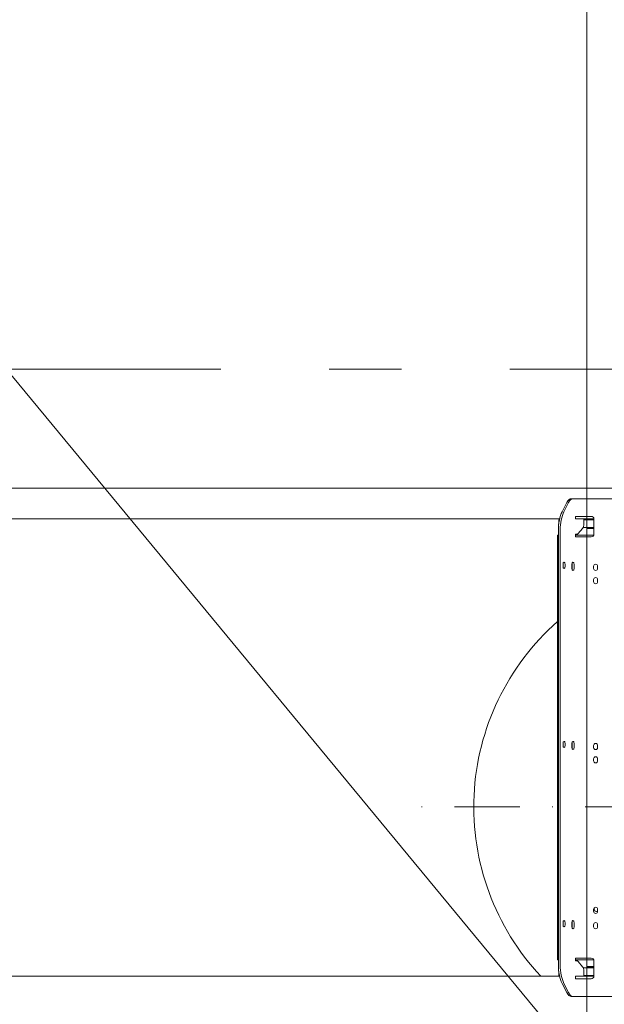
# Model space of a CAD drawing. Header units: millimetres. Extents: x 11681 to 15516, y 25095 to 29743.
# Tile 36 of 96: x 12670 to 12785, y 28001 to 28193. Entities that reach past the tile are written whole.
import ezdxf

# ---------------------------------------------------------------- set-up
doc = ezdxf.new("R2010")
doc.units = ezdxf.units.MM
doc.linetypes.add('DASHDOT', pattern=[25.4, 12.7, -6.35, 0, -6.35])
doc.linetypes.add('Przerywana podwójnie', pattern=[109.361107, 52.916665, -21.166666, 14.111111, -21.166666])
for name, color, linetype, lineweight, true_color in [('00 - nowa technologia myjni_Nr_pióra__95', 7, 'Continuous', 20, 0x7c7c7c), ('410-K Osie główne_Nr_pióra__95', 7, 'Continuous', 0, 0x7c7c7c), ('Nowe_Drzwi Archicad_Nr_pióra__95', 7, 'Continuous', 20, 0x7c7c7c)]:
    doc.layers.add(name, color=color, linetype=linetype, lineweight=lineweight, true_color=true_color)
doc.layers.add('Nowe_Drzwi Archicad', color=7, linetype='Continuous')
doc.layers.add('XREF', color=8, linetype='Continuous', lineweight=9)

# ---------------------------------------------------------------- blocks, each defined once
blk = doc.blocks.new('Drzwi garażowe_ segmentowe[5]_1')
at = {"layer": 'Nowe_Drzwi Archicad_Nr_pióra__95', "color": 8, "linetype": 'Continuous', "lineweight": 20, "true_color": 0x7c7c7c}
for p in [(159.88, 3006.64), (498.88, 3006.64)]:
    blk.add_line(p, (498.88, 2596.65), dxfattribs=at)
blk = doc.blocks.new('parter 2025.10.15')
at = {"layer": '00 - nowa technologia myjni_Nr_pióra__95', "color": 8, "linetype": 'Continuous', "lineweight": 5}
for p, q in [((339.07, 2710.58), (574.02, 2710.58)), ((494.94, 2707.79), (494.04, 2705.99)), ((495.28, 2707.79), (494.38, 2705.99)), ((495.82, 2708.53), (496.17, 2708.53)), ((496.17, 2708.53), (496.88, 2708.53)), ((497.23, 2708.53), (496.88, 2708.53)), ((497.23, 2708.53), (505.97, 2708.53)), ((346.07, 2704.58), (493.54, 2704.58)), ((493.37, 2703.58), (493.37, 2704.33)), ((493.47, 2704.43), (493.51, 2704.43)), ((496.63, 2704.88), (496.63, 2704.78)), ((496.88, 2705.08), (496.73, 2705.08)), ((498.27, 2704.58), (496.73, 2704.58)), ((497.23, 2705.08), (496.88, 2705.08)), ((499.73, 2705.08), (497.23, 2705.08)), ((497.81, 2704.58), (500.23, 2704.58)), ((498.27, 2704.58), (498.27, 2703.6)), ((498.27, 2704.43), (500.23, 2704.43)), ((500.23, 2701.58), (500.23, 2704.58)), ((493.3, 2617.4), (493.3, 2702.45)), ((493.65, 2617.4), (493.65, 2702.45)), ((497.14, 2701.71), (498.02, 2702.73)), ((498.14, 2702.93), (500.23, 2702.93)), ((498.92, 2702.73), (498.87, 2702.68)), ((498.87, 2702.68), (500.23, 2702.68)), ((498.87, 2701.38), (498.87, 2702.68)), ((498.92, 2702.73), (500.23, 2702.73)), ((499.04, 2702.93), (499.02, 2702.91)), ((500.23, 2702.91), (499.02, 2702.91)), ((499.02, 2702.91), (499.02, 2702.75)), ((500.23, 2702.75), (499.02, 2702.75)), ((499.04, 2702.73), (499.02, 2702.75)), ((500.23, 2702.93), (499.04, 2702.93)), ((493.12, 2700.88), (493.12, 2701.38)), ((493.3, 2701.38), (493.12, 2701.38)), ((493.12, 2700.88), (493.3, 2700.88)), ((493.12, 2700.88), (493.12, 2700.68)), ((493.12, 2698.88), (493.12, 2700.68)), ((496.63, 2701.38), (496.63, 2701.28)), ((500.19, 2701.38), (496.63, 2701.38)), ((496.73, 2701.58), (496.89, 2701.58)), ((496.88, 2701.08), (496.73, 2701.08)), ((497.23, 2701.08), (496.88, 2701.08)), ((497.23, 2701.08), (499.73, 2701.08)), ((493.12, 2698.88), (493.12, 2697.88)), ((493.12, 2697.88), (493.3, 2697.88)), ((493.12, 2697.88), (493.12, 2697.68)), ((493.12, 2697.68), (493.12, 2695.68)), ((493.12, 2693.58), (493.12, 2695.68)), ((494.2, 2695.73), (494.2, 2695.33)), ((494.25, 2695.73), (494.25, 2695.33)), ((494.6, 2695.73), (494.6, 2695.33)), ((495.95, 2695.73), (495.95, 2694.93)), ((496, 2695.73), (496, 2694.93)), ((496.35, 2695.73), (496.35, 2694.93)), ((500.17, 2695.33), (500.17, 2694.93)), ((500.97, 2695.33), (500.97, 2694.93)), ((493.12, 2693.58), (493.12, 2626.28)), ((500.17, 2692.73), (500.17, 2692.33)), ((500.97, 2692.73), (500.97, 2692.33)), ((494.2, 2660.73), (494.2, 2660.33)), ((494.25, 2660.73), (494.25, 2660.33)), ((494.6, 2660.73), (494.6, 2660.33)), ((495.95, 2660.73), (495.95, 2659.93)), ((496, 2660.73), (496, 2659.93)), ((496.35, 2660.73), (496.35, 2659.93)), ((500.17, 2660.33), (500.17, 2659.93)), ((500.97, 2660.33), (500.97, 2659.93)), ((500.17, 2657.73), (500.17, 2657.33)), ((500.97, 2657.73), (500.97, 2657.33)), ((500.17, 2628.33), (500.17, 2627.93)), ((500.97, 2627.93), (500.72, 2627.93)), ((500.97, 2628.33), (500.97, 2627.93)), ((493.12, 2624.18), (493.12, 2626.28)), ((494.2, 2625.73), (494.2, 2625.33)), ((494.25, 2625.73), (494.25, 2625.33)), ((494.6, 2625.73), (494.6, 2625.33)), ((495.95, 2625.73), (495.95, 2624.93)), ((496, 2625.73), (496, 2624.93)), ((496.35, 2625.73), (496.35, 2624.93)), ((500.17, 2625.33), (500.17, 2624.93)), ((500.97, 2625.33), (500.97, 2624.93)), ((493.12, 2624.18), (493.12, 2622.18)), ((493.12, 2622.18), (493.12, 2621.98)), ((493.12, 2621.98), (493.3, 2621.98)), ((493.12, 2621.98), (493.12, 2620.98)), ((493.12, 2620.98), (493.12, 2619.18)), ((493.12, 2619.18), (493.12, 2618.98)), ((493.12, 2618.98), (493.3, 2618.98)), ((493.12, 2618.98), (493.12, 2618.48)), ((493.3, 2618.98), (493.12, 2618.98)), ((493.3, 2618.48), (493.12, 2618.48)), ((496.63, 2618.48), (496.63, 2618.58)), ((500.19, 2618.48), (496.63, 2618.48)), ((496.88, 2618.78), (496.73, 2618.78)), ((496.89, 2618.28), (496.73, 2618.28)), ((497.23, 2618.78), (496.88, 2618.78)), ((498.02, 2617.12), (497.14, 2618.14)), ((499.73, 2618.78), (497.23, 2618.78)), ((500.19, 2618.48), (498.87, 2618.48)), ((498.87, 2618.48), (498.87, 2617.18)), ((500.23, 2615.28), (500.23, 2618.28)), ((493.37, 2616.27), (493.37, 2615.53)), ((493.51, 2615.43), (493.47, 2615.43)), ((500.23, 2616.93), (498.14, 2616.93)), ((498.27, 2616.25), (498.27, 2615.28)), ((500.23, 2615.43), (498.27, 2615.43)), ((500.23, 2617.18), (498.87, 2617.18)), ((498.92, 2617.13), (498.87, 2617.18)), ((500.23, 2617.13), (498.92, 2617.13)), ((499.04, 2617.13), (499.02, 2617.11)), ((499.02, 2617.11), (500.11, 2617.11)), ((499.02, 2616.95), (499.02, 2617.11)), ((499.02, 2616.95), (500.11, 2616.95)), ((499.04, 2616.93), (499.02, 2616.95)), ((499.04, 2617.13), (500.12, 2617.13)), ((500.11, 2617.11), (500.23, 2617.11)), ((500.11, 2616.95), (500.23, 2616.95)), ((500.12, 2617.13), (500.23, 2617.13)), ((346.07, 2615.28), (493.54, 2615.28)), ((494.04, 2613.86), (494.94, 2612.06)), ((494.38, 2613.86), (495.28, 2612.06)), ((496.63, 2614.98), (496.63, 2615.08)), ((496.73, 2615.28), (500.23, 2615.28)), ((496.73, 2615.28), (497.81, 2615.28)), ((496.88, 2614.78), (496.73, 2614.78)), ((497.23, 2614.78), (496.88, 2614.78)), ((497.23, 2614.78), (499.73, 2614.78)), ((495.82, 2611.33), (496.17, 2611.33)), ((496.88, 2611.33), (496.17, 2611.33)), ((496.88, 2611.33), (497.23, 2611.33)), ((505.97, 2611.33), (497.23, 2611.33))]:
    blk.add_line(p, q, dxfattribs=at)
at = {"layer": '00 - nowa technologia myjni_Nr_pióra__95', "color": 8, "linetype": 'DASHDOT', "lineweight": 5}
blk.add_line((587.74, 2648.33), (462.29, 2648.33), dxfattribs=at)
at = {"layer": '00 - nowa technologia myjni_Nr_pióra__95', "color": 8, "linetype": 'Continuous', "lineweight": 5}
for centre, radius, start, end in [((493.47, 2704.33), 0.1, 90, 180), ((499.73, 2704.58), 0.5, 0, 90), ((499.73, 2701.58), 0.5, 270, 0), ((493.32, 2695.68), 0.2, 94.0466, 180), ((500.57, 2695.33), 0.4, 0, 180), ((500.57, 2694.93), 0.4, 180, 0), ((493.32, 2693.58), 0.2, 180, 265.9534), ((500.57, 2692.73), 0.4, 0, 180), ((500.57, 2692.33), 0.4, 180, 0), ((525.02, 2648.33), 48.25, 131.3869, 223.2335), ((500.57, 2660.33), 0.4, 0, 180), ((500.57, 2659.93), 0.4, 180, 0), ((500.57, 2657.73), 0.4, 0, 180), ((500.57, 2657.33), 0.4, 180, 0), ((500.57, 2628.33), 0.4, 0, 180), ((500.57, 2627.93), 0.4, 180, 0), ((500.72, 2628.38), 0.45, 136.7476, 270), ((493.32, 2626.28), 0.2, 94.0466, 180), ((500.57, 2625.33), 0.4, 0, 180), ((493.32, 2624.18), 0.2, 180, 265.9534), ((500.57, 2624.93), 0.4, 180, 0), ((499.73, 2618.28), 0.5, 0, 90), ((493.47, 2615.53), 0.1, 180, 270), ((499.73, 2615.28), 0.5, 270, 0)]:
    blk.add_arc(centre, radius, start, end, dxfattribs=at)
for centre, major_axis, start_param, end_param in [((495.82, 2706.03), (0, -2.5), 3.141593, 3.926991), ((496.17, 2706.03), (0, -2.5), 3.141593, 3.926991), ((495.8, 2702.45), (0, -5), 3.926991, 4.712389), ((496.15, 2702.45), (0, -5), 3.926991, 4.712389), ((496.73, 2704.88), (0, -0.2), 3.141593, 4.712389), ((496.73, 2704.78), (0, 0.2), 1.570796, 3.141593), ((497.77, 2703.6), (0, 1), 3.665191, 4.712389), ((496.73, 2701.38), (0, -0.2), 3.141593, 4.712389), ((496.73, 2701.28), (0, -0.2), 4.712389, 6.283185), ((496.89, 2702.58), (0, 1), 3.141593, 3.665191), ((494.4, 2695.73), (0, -0.4), 3.141593, 4.712389), ((494.4, 2695.73), (0, -0.4), 1.570796, 3.141593), ((496.15, 2695.73), (0, -0.4), 3.141593, 4.712389), ((496.15, 2695.73), (0, -0.4), 1.570796, 3.141593), ((494.4, 2695.33), (0, -0.4), 4.712389, 6.283185), ((494.05, 2695.73), (0, -0.4), 1.570796, 2.094637), ((494.05, 2695.33), (0, -0.4), 1.046648, 1.570796), ((494.4, 2695.33), (0, -0.4), 0, 1.570796), ((496.15, 2694.93), (0, -0.4), 4.712389, 6.283185), ((495.8, 2695.73), (0, -0.4), 1.570796, 2.094637), ((495.8, 2694.93), (0, -0.4), 1.046648, 1.570796), ((496.15, 2694.93), (0, -0.4), 0, 1.570796), ((494.4, 2660.73), (0, -0.4), 3.141593, 4.712389), ((494.4, 2660.33), (0, -0.4), 4.712389, 6.283185), ((494.05, 2660.73), (0, -0.4), 1.570796, 2.094637), ((494.05, 2660.33), (0, -0.4), 1.046648, 1.570796), ((494.4, 2660.73), (0, -0.4), 1.570796, 3.141593), ((494.4, 2660.33), (0, -0.4), 0, 1.570796), ((496.15, 2660.73), (0, -0.4), 3.141593, 4.712389), ((496.15, 2659.93), (0, -0.4), 4.712389, 6.283185), ((495.8, 2660.73), (0, -0.4), 1.570796, 2.094637), ((495.8, 2659.93), (0, -0.4), 1.046648, 1.570796), ((496.15, 2660.73), (0, -0.4), 1.570796, 3.141593), ((496.15, 2659.93), (0, -0.4), 0, 1.570796), ((494.4, 2625.73), (0, -0.4), 3.141593, 4.712389), ((494.4, 2625.33), (0, -0.4), 4.712389, 6.283185), ((494.05, 2625.73), (0, -0.4), 1.570796, 2.094637), ((494.05, 2625.33), (0, -0.4), 1.046648, 1.570796), ((494.4, 2625.73), (0, -0.4), 1.570796, 3.141593), ((494.4, 2625.33), (0, -0.4), 0, 1.570796), ((496.15, 2625.73), (0, -0.4), 3.141593, 4.712389), ((495.8, 2625.73), (0, -0.4), 1.570796, 2.094637), ((496.15, 2625.73), (0, -0.4), 1.570796, 3.141593), ((496.15, 2624.93), (0, -0.4), 4.712389, 6.283185), ((495.8, 2624.93), (0, -0.4), 1.046648, 1.570796), ((496.15, 2624.93), (0, -0.4), 0, 1.570796), ((495.8, 2617.4), (0, -5), 4.712389, 5.497787), ((496.15, 2617.4), (0, -5), 4.712389, 5.497787), ((496.73, 2618.58), (0, -0.2), 3.141593, 4.712389), ((496.73, 2618.48), (0, 0.2), 1.570796, 3.141593), ((496.89, 2617.28), (0, 1), 5.759587, 6.283185), ((497.77, 2616.25), (0, 1), 4.712389, 5.759587), ((496.73, 2615.08), (0, -0.2), 3.141593, 4.712389), ((496.73, 2614.98), (0, -0.2), 4.712389, 6.283185), ((495.82, 2613.83), (0, -2.5), 5.497787, 6.283185), ((496.17, 2613.83), (0, -2.5), 5.497787, 6.283185)]:
    blk.add_ellipse(centre, major_axis=major_axis, ratio=0.5, start_param=start_param, end_param=end_param, dxfattribs=at)
at = {"layer": '410-K Osie główne_Nr_pióra__95', "color": 8, "linetype": 'Przerywana podwójnie', "lineweight": 5}
blk.add_line((-63, 2733.81), (1039.92, 2733.81), dxfattribs=at)
at = {"layer": 'Nowe_Drzwi Archicad', "color": 8, "linetype": 'Continuous', "lineweight": 5}
blk.add_blockref('Drzwi garażowe_ segmentowe[5]_1', (0, 0), dxfattribs=at)

msp = doc.modelspace()

# ---------------------------------------------------------------- block references
at = {"layer": 'XREF'}
msp.add_blockref('parter 2025.10.15', (12282.34, 25390.78), dxfattribs=at)

doc.saveas('drawing.dxf')
